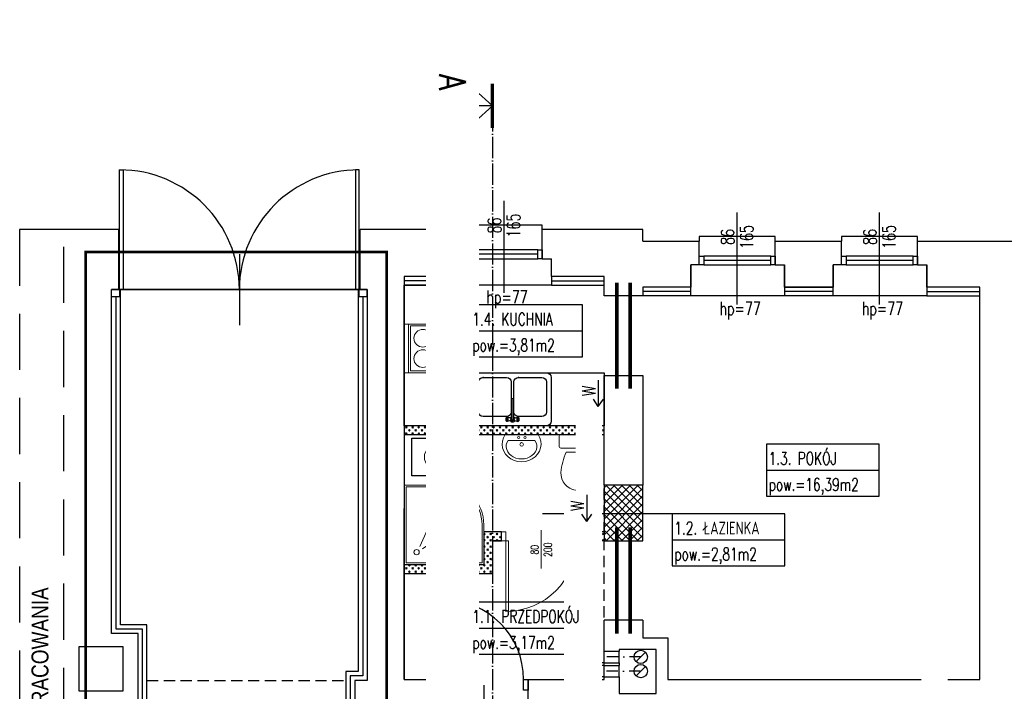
# Model space of a CAD drawing. Header units: inches. Extents: x -23201 to -18535, y -9985 to 4139.
# Tile 10 of 25: x -20432 to -19318, y -4851 to -4091. Entities that reach past the tile are written whole.
import ezdxf
from ezdxf.enums import TextEntityAlignment as Align

# ---------------------------------------------------------------- set-up
doc = ezdxf.new("R2010")
doc.units = ezdxf.units.IN
doc.header["$MEASUREMENT"] = 0
for name, pattern in [('ACAD_ISO02W100', [15, 12, -3]), ('ACAD_ISO04W100', [30, 24, -3, 0, -3]), ('DASHDOT', [25.4, 12.7, -6.35, 0, -6.35]), ('DASHED', [19.05, 12.7, -6.35])]:
    doc.linetypes.add(name, pattern=pattern)
doc.layers.get('0').update_dxf_attribs({"color": 252})
for name, color, linetype in [('01 sciana', 252, 'Continuous'), ('04_stolarka_cienka', 252, 'Continuous'), ('11_opisy_tekst', 252, 'Continuous'), ('___ramka', 252, 'Continuous'), ('__proj_docieplenie', 252, 'BATTING'), ('__proj_ściana', 252, 'Continuous'), ('__wyżej', 252, 'DASHED'), ('__ZAMUROWANIA', 252, 'Continuous'), ('_stolarka', 252, 'Continuous'), ('opisy', 252, 'Continuous'), ('P_kominy', 252, 'Continuous'), ('P_linia przekroju', 252, 'Continuous'), ('P_opis', 252, 'Continuous'), ('wymiary', 252, 'Continuous')]:
    doc.layers.add(name, color=color, linetype=linetype)
for name, color, linetype, lineweight in [('_______PROJ ARANZ', 252, 'Continuous', 20), ('______ściany', 252, 'Continuous', 30), ('P_ściana_projektowana', 252, 'Continuous', 13)]:
    doc.layers.add(name, color=color, linetype=linetype, lineweight=lineweight)
doc.styles.add('OPISY POM_50', font='simplex.shx', dxfattribs={"width": 0.7, "height": 0.13})
doc.styles.get("Standard").update_dxf_attribs({"font": 'arial.ttf'})
doc.linetypes.add('BATTING', pattern='A,0.00254,-2.54,[134,ltypeshp.shx,S=2.54,R=0,X=-2.54,Y=0],-5.08,[134,ltypeshp.shx,S=2.54,R=180,X=2.54,Y=0],-2.54', length=10.16254)
doc.linetypes.add('ZIGZAG', pattern='A,0.00254,-5.08,[131,ltypeshp.shx,S=5.08,R=0,X=-5.08,Y=0],-10.16,[131,ltypeshp.shx,S=5.08,R=180,X=5.08,Y=0],-5.08', length=20.32254)

# ---------------------------------------------------------------- blocks, each defined once
blk = doc.blocks.new('zw$109')
at = {"layer": '_______PROJ ARANZ'}
for points in [[(45, 0), (0, 0), (0, 90), (90, 90), (90, 45)], [(45, 2), (2, 2), (2, 88), (88, 88), (88, 45)], [(17.5, 69.5), (40, 20.3)], [(20.7, 72.3), (65.3, 41.6)], [(20.7, 72.3), (65.3, 41.6)]]:
    blk.add_lwpolyline(points, dxfattribs=at)
blk.add_circle((14, 76), 3, dxfattribs=at)
for radius in [43, 45]:
    blk.add_arc((45, 45), radius, 270, 0, dxfattribs=at)
blk = doc.blocks.new('zw$DA6B')
at = {"layer": '_______PROJ ARANZ'}
blk.add_lwpolyline([(5, 55), (5, 0), (0, 0), (0, 55), (60, 55), (60, 0), (5, 0), (5, 0)], dxfattribs=at)
for points in [[(60, 55), (5, 55), (5, 0), (60, 0)], [(58, 53), (7, 53), (7, 2), (58, 2)]]:
    blk.add_lwpolyline(points, close=True, dxfattribs=at)
for centre in [(21, 39), (44, 39), (21, 16), (44, 16)]:
    blk.add_circle(centre, 10, dxfattribs=at)
blk = doc.blocks.new('Zlew tradycyjny')
at = {"linetype": 'Continuous'}
for p, q in [((789, 577), (50, 577)), ((0, 527), (0, 50)), ((355, 477), (100, 477)), ((352, 522), (350, 517)), ((350, 517), (350, 510)), ((350, 510), (350, 503)), ((350, 503), (350, 497)), ((350, 497), (352, 492)), ((354, 526), (352, 522)), ((352, 492), (354, 488)), ((359, 529), (354, 526)), ((356, 527), (354, 526)), ((354, 488), (356, 487)), ((359, 484), (354, 488)), ((359, 526), (356, 527)), ((356, 487), (359, 488)), ((362, 531), (359, 529)), ((361, 522), (359, 526)), ((359, 488), (361, 492)), ((359, 484), (362, 483)), ((362, 517), (361, 522)), ((361, 492), (362, 497)), ((365, 529), (362, 531)), ((399, 519), (362, 531)), ((363, 510), (362, 517)), ((362, 497), (363, 503)), ((399, 495), (362, 483)), ((362, 483), (365, 484)), ((363, 503), (363, 510)), ((367, 525), (365, 529)), ((365, 484), (367, 488)), ((369, 519), (367, 525)), ((367, 488), (369, 495)), ((370, 511), (369, 519)), ((369, 495), (370, 503)), ((370, 503), (370, 511)), ((405, 515), (403, 510)), ((403, 510), (403, 504)), ((403, 504), (405, 498)), ((406, 515), (404, 510)), ((404, 510), (404, 504)), ((404, 504), (406, 499)), ((409, 520), (405, 515)), ((405, 498), (409, 494)), ((409, 519), (406, 515)), ((406, 499), (409, 495)), ((414, 523), (409, 520)), ((414, 522), (409, 519)), ((409, 495), (412, 493)), ((409, 494), (412, 492)), ((411, 512), (410, 509)), ((410, 509), (410, 505)), ((410, 505), (411, 502)), ((413, 514), (411, 512)), ((411, 502), (412, 501)), ((413, 511), (412, 508)), ((412, 508), (412, 301)), ((416, 516), (413, 514)), ((414, 513), (413, 511)), ((420, 524), (414, 523)), ((420, 523), (414, 522)), ((417, 514), (414, 513)), ((420, 517), (416, 516)), ((420, 515), (417, 514)), ((425, 523), (420, 524)), ((425, 522), (420, 523)), ((423, 516), (420, 517)), ((422, 514), (420, 515)), ((425, 513), (422, 514)), ((426, 514), (423, 516)), ((430, 520), (425, 523)), ((430, 519), (425, 522)), ((426, 511), (425, 513)), ((428, 512), (426, 514)), ((427, 508), (426, 511)), ((427, 301), (427, 508)), ((427, 501), (428, 502)), ((427, 493), (430, 495)), ((427, 492), (430, 494)), ((429, 509), (428, 512)), ((428, 502), (429, 505)), ((429, 505), (429, 509)), ((434, 515), (430, 520)), ((433, 515), (430, 519)), ((430, 495), (433, 499)), ((430, 494), (434, 498)), ((435, 510), (433, 515)), ((433, 499), (435, 504)), ((436, 510), (434, 515)), ((434, 498), (436, 504)), ((435, 504), (435, 510)), ((436, 504), (436, 510)), ((440, 519), (477, 531)), ((440, 495), (477, 483)), ((470, 519), (469, 511)), ((469, 511), (469, 503)), ((469, 503), (470, 495)), ((472, 525), (470, 519)), ((470, 495), (472, 488)), ((474, 529), (472, 525)), ((472, 488), (474, 484)), ((477, 531), (474, 529)), ((474, 484), (477, 483)), ((477, 517), (476, 510)), ((476, 510), (476, 503)), ((476, 503), (477, 497)), ((480, 529), (477, 531)), ((478, 522), (477, 517)), ((477, 497), (478, 492)), ((477, 483), (480, 484)), ((480, 526), (478, 522)), ((478, 492), (480, 488)), ((480, 529), (485, 526)), ((483, 527), (480, 526)), ((480, 488), (483, 487)), ((480, 484), (485, 488)), ((485, 526), (483, 527)), ((483, 487), (485, 488)), ((487, 522), (485, 526)), ((485, 488), (487, 492)), ((739, 477), (485, 477)), ((489, 517), (487, 522)), ((487, 492), (489, 497)), ((489, 510), (489, 517)), ((489, 503), (489, 510)), ((489, 497), (489, 503)), ((839, 50), (839, 527)), ((50, 427), (50, 100)), ((405, 100), (405, 427)), ((435, 427), (435, 100)), ((789, 100), (789, 427)), ((410, 299), (409, 296)), ((409, 296), (409, 292)), ((409, 292), (410, 289)), ((410, 288), (409, 292)), ((412, 301), (410, 299)), ((410, 289), (412, 286)), ((410, 288), (411, 285)), ((411, 285), (413, 282)), ((412, 286), (416, 284)), ((413, 282), (416, 281)), ((416, 284), (420, 283)), ((416, 281), (420, 280)), ((420, 283), (423, 284)), ((420, 280), (423, 281)), ((423, 284), (427, 286)), ((423, 281), (426, 282)), ((426, 282), (428, 285)), ((429, 299), (427, 301)), ((427, 286), (429, 289)), ((428, 285), (429, 288)), ((430, 296), (429, 299)), ((429, 289), (430, 292)), ((429, 288), (430, 292)), ((430, 292), (430, 296)), ((50, 0), (789, 0)), ((100, 50), (355, 50)), ((485, 50), (739, 50))]:
    blk.add_line(p, q, dxfattribs=at)
for centre, radius, start, end in [((50, 527), 50, 90, 180), ((420, 507), 30, 27.9765, 152.0235), ((789, 527), 50, 0, 90), ((100, 427), 50, 90, 180), ((355, 427), 50, 0, 90), ((420, 507), 30, 207.9765, 254.7747), ((420, 507), 30, 285.2253, 332.0235), ((485, 427), 50, 90, 180), ((739, 427), 50, 0, 90), ((50, 50), 50, 180, 270), ((100, 100), 50, 180, 270), ((355, 100), 50, 270, 0), ((485, 100), 50, 180, 270), ((739, 100), 50, 270, 0), ((789, 50), 50, 270, 0)]:
    blk.add_arc(centre, radius, start, end, dxfattribs=at)
for p in [(50, 0), (100, 50), (485, 50)]:
    blk.add_point(p, dxfattribs=at)
blk = doc.blocks.new('A$C4C6A02B3')
at = {"lineweight": 13, "flags": 128}
blk.add_lwpolyline([(18, 42.7), (17.7, 46.4), (16.8, 50), (15.3, 53.3), (13.3, 56.3), (10.8, 58.8), (8, 60.7), (4.9, 62.1), (1.7, 62.8), (-1.7, 62.8), (-4.9, 62.1), (-8, 60.7), (-10.8, 58.8), (-13.3, 56.3), (-15.3, 53.3), (-16.8, 50), (-17.7, 46.4), (-18, 42.7)], dxfattribs=at)
at = {"lineweight": 13}
blk.add_lwpolyline([(-20, 2), (-20, 13.2, -0.414214), (-18, 15.2), (18, 15.2, -0.414214), (20, 13.2), (20, 2, -0.414214), (18, 0), (-18, 0, -0.414214)], format="xyb", close=True, dxfattribs=at)
blk.add_lwpolyline([(-12.2, 19.9), (12.2, 19.9)], dxfattribs=at)
for centre, start, end in [((49.8, 47.8), 184.3091, 204.2311), ((-49.8, 47.8), 335.7689, 355.6909)]:
    blk.add_arc(centre, 67.9, start, end, dxfattribs=at)
blk = doc.blocks.new('A$C401F7FFA')
at = {"lineweight": 13, "flags": 128}
for points in [[(23.5, 0), (25.8, -4.4), (27.2, -9.1), (27.6, -13.9), (27, -18.7), (25.3, -23.4), (22.7, -27.6), (19.3, -31.3), (15.2, -34.4), (10.5, -36.6), (5.4, -38), (0.1, -38.5), (-5.2, -38), (-10.3, -36.6), (-15, -34.4), (-19.2, -31.3), (-22.6, -27.6), (-25.2, -23.4), (-26.8, -18.7), (-27.4, -13.9), (-27.1, -9.1), (-25.7, -4.4), (-23.3, 0)], [(19.2, -8.4), (20.8, -11.4), (21.7, -14.6), (21.8, -17.9), (21.2, -21.2), (19.8, -24.3), (17.7, -27.2), (15, -29.6), (11.8, -31.6), (8.1, -33.1), (4.2, -34.1), (0.2, -34.4), (-3.9, -34.1), (-7.8, -33.1), (-11.4, -31.6), (-14.6, -29.6), (-17.3, -27.2), (-19.4, -24.3), (-20.8, -21.2), (-21.5, -17.9), (-21.3, -14.6), (-20.5, -11.4), (-18.9, -8.4)]]:
    blk.add_lwpolyline(points, dxfattribs=at)
at = {"lineweight": 13}
for points in [[(23.5, 0), (-23.3, 0)], [(19.2, -8.4), (-18.9, -8.4)]]:
    blk.add_lwpolyline(points, dxfattribs=at)
for centre, radius in [((-4.8, -4), 1.56), ((0, -13.9), 2.54), ((4.1, -4), 1.56)]:
    blk.add_circle(centre, radius, dxfattribs=at)
blk = doc.blocks.new('DRZWI NOWE')
at = {"layer": '_______PROJ ARANZ'}
blk.add_line((17759.6, -16978.5), (17759.6, -16935.1), dxfattribs=at)
blk.add_lwpolyline([(17719.6, -16886.4), (17719.6, -16966.4), (17722.6, -16966.4), (17722.6, -16886.5)], dxfattribs=at)
for points in [[(17714.6, -16966.4), (17719.6, -16966.4), (17719.6, -16976.4), (17714.6, -16976.4)], [(17799.6, -16966.4), (17804.6, -16966.4), (17804.6, -16976.4), (17799.6, -16976.4)]]:
    blk.add_lwpolyline(points, close=True, dxfattribs=at)
blk.add_arc((17719.6, -16966.4), 80, 0, 90, dxfattribs=at)

msp = doc.modelspace()

# ---------------------------------------------------------------- hatches: boundary and pattern name
at = {"layer": '__ZAMUROWANIA'}
h = msp.add_hatch(dxfattribs=at)
h.set_pattern_fill('ANSI37', color=256, scale=50, style=0)
h.paths.add_polyline_path([(-19726.7, -4680.6), (-19726.7, -4617.6), (-19770.7, -4617.6), (-19770.7, -4640.6), (-19770.7, -4670.6), (-19770.7, -4680.6)])
at = {"layer": 'wymiary'}
h = msp.add_hatch(dxfattribs=at)
h.set_pattern_fill('CROSS', color=256, scale=5, style=0)
h.set_pattern_definition([(45, (-1.7675, -10), (-3.5355339, 3.5355339), [2.5, -2.5]), (135, (0, -10), (-3.5355339, -3.5355339), [2.5, -2.5])])
h.paths.add_polyline_path([(-19880.7, -4560.6), (-19860.7, -4560.6), (-19770.7, -4560.6), (-19770.7, -4550.6), (-19897, -4550.6), (-19897, -4560.6)])
h.paths.add_polyline_path([(-19996.7, -4560.6), (-19982.8, -4560.6), (-19946.8, -4560.6), (-19918.1, -4560.6), (-19897, -4560.6), (-19897, -4550.6), (-19996.7, -4550.6)])
h = msp.add_hatch(dxfattribs=at)
h.set_pattern_fill('CROSS', color=256, scale=5, style=0)
h.set_pattern_definition([(45, (-1.7675, 0), (-3.5355339, 3.5355339), [2.5, -2.5]), (135, (0, 0), (-3.5355339, -3.5355339), [2.5, -2.5])])
h.paths.add_polyline_path([(-19996.7, -4717.6), (-19896.7, -4717.6), (-19896.7, -4680.6), (-19897, -4670.6), (-19906.7, -4670.6), (-19906.7, -4707.6), (-19996.7, -4707.6)])
h.paths.add_polyline_path([(-19770.7, -4680.6), (-19770.7, -4670.6), (-19796.7, -4670.6), (-19796.7, -4680.6)])
h.paths.add_polyline_path([(-19897, -4680.6), (-19896.7, -4680.6), (-19886.7, -4680.6), (-19886.7, -4670.6), (-19897, -4670.6)])

# ---------------------------------------------------------------- linework, layer by layer
at = {"layer": '01 sciana'}
for p, q in [((-19926.7, -4361.6), (-19926.7, -4328.6)), ((-19840.7, -4361.6), (-19840.7, -4328.6)), ((-19663, -4368.6), (-19663, -4341.6)), ((-19577, -4341.6), (-19502, -4341.6)), ((-19577, -4368.6), (-19577, -4341.6)), ((-19502, -4368.6), (-19502, -4341.6)), ((-19416, -4368.6), (-19416, -4341.6)), ((-19416, -4368.6), (-19416, -4341.6)), ((-19936.3, -4380.6), (-19936.3, -4361.6)), ((-19926.7, -4361.6), (-19936.3, -4361.6)), ((-19840.7, -4361.6), (-19830.3, -4361.6)), ((-19830.3, -4380.6), (-19830.3, -4361.6)), ((-19672.6, -4393.6), (-19672.6, -4368.6)), ((-19663, -4368.6), (-19672.6, -4368.6)), ((-19672.6, -4368.6), (-19672.6, -4393.6)), ((-19577, -4368.6), (-19566.6, -4368.6)), ((-19566.6, -4393.6), (-19566.6, -4368.6)), ((-19566.6, -4368.6), (-19566.6, -4393.6)), ((-19511.6, -4393.6), (-19511.6, -4368.6)), ((-19502, -4368.6), (-19511.6, -4368.6)), ((-19511.6, -4368.6), (-19511.6, -4393.6)), ((-19416, -4368.6), (-19405.6, -4368.6)), ((-19405.6, -4393.6), (-19405.6, -4368.6)), ((-19405.6, -4368.6), (-19405.6, -4393.6)), ((-19566.6, -4393.6), (-19511.6, -4393.6)), ((-19511.6, -4393.6), (-19566.6, -4393.6)), ((-19726.7, -4617.6), (-19770.7, -4617.6)), ((-19996.7, -4837.6), (-19996.7, -4644.2)), ((-19726.7, -4770.6), (-19770.7, -4770.6)), ((-19956.7, -4867.6), (-19956.7, -4837.6)), ((-19856.7, -4867.6), (-19856.7, -4837.6))]:
    msp.add_line(p, q, dxfattribs=at)
for points in [[(-20319.7, -4328.6), (-20381.7, -4328.6)], [(-20327.7, -4404.6), (-20327.7, -4396.6), (-20319.7, -4396.6), (-20319.7, -4328.6)], [(-19926.7, -4328.6), (-20046.7, -4328.6)], [(-20038.7, -4404.6), (-20038.7, -4396.6), (-20046.7, -4396.6), (-20046.7, -4328.6)], [(-19726.7, -4341.6), (-19726.7, -4340.6), (-19726.7, -4328.6), (-19840.7, -4328.6)], [(-19726.7, -4341.6), (-19663, -4341.6)], [(-19577, -4341.6), (-19502, -4341.6)], [(-19416, -4341.6), (-19232.1, -4341.6)], [(-19936.3, -4361.6), (-19936.3, -4381.6), (-19996.7, -4381.6), (-19996.7, -4837.6), (-19956.7, -4837.6)], [(-19770.7, -4403.6), (-19770.7, -4381.6), (-19830.3, -4381.6), (-19830.3, -4361.6)], [(-19672.6, -4393.6), (-19726.7, -4393.6), (-19726.7, -4403.6)], [(-19511.6, -4393.6), (-19566.6, -4393.6)], [(-19345.7, -4837.6), (-19345.7, -4393.6), (-19405.6, -4393.6)], [(-20297.7, -4867.6), (-20297.7, -4785.6), (-20327.7, -4785.6), (-20327.7, -4404.6)], [(-20038.7, -4404.6), (-20038.7, -4838.6), (-20052.7, -4838.6), (-20052.7, -4867.6), (-20038.7, -4867.6), (-20038.7, -4876.6), (-19996.7, -4876.6), (-19996.7, -4867.6), (-19956.7, -4867.6)], [(-19726.7, -4403.6), (-19770.7, -4403.6)], [(-19770.7, -4617.6), (-19770.7, -4493.6)], [(-19770.7, -4493.6), (-19726.7, -4493.6)], [(-19726.7, -4493.6), (-19726.7, -4617.6)], [(-19770.7, -4805.6), (-19770.7, -4770.6)], [(-19726.7, -4770.6), (-19726.7, -4790.6), (-19698.7, -4790.6), (-19698.7, -4837.6), (-19345.7, -4837.6)], [(-19770.7, -4805.6), (-19753.7, -4805.6)], [(-19753.7, -4834.6), (-19753.7, -4853.6), (-19711.7, -4853.6), (-19711.7, -4803.6), (-19753.7, -4803.6), (-19753.7, -4805.6)], [(-19770.7, -4818.6), (-19753.7, -4818.6)], [(-19770.7, -4821.6), (-19770.7, -4818.6)], [(-19770.7, -4821.6), (-19753.7, -4821.6)], [(-19753.7, -4818.6), (-19753.7, -4821.6)], [(-19856.7, -4837.6), (-19770.7, -4837.6)], [(-19770.7, -4837.6), (-19770.7, -4834.6)], [(-19770.7, -4834.6), (-19753.7, -4834.6)]]:
    msp.add_lwpolyline(points, dxfattribs=at)
msp.add_lwpolyline([(-20364.7, -4850.6), (-20314.7, -4850.6), (-20314.7, -4800.6), (-20364.7, -4800.6)], close=True, dxfattribs=at)
at = {"layer": '04_stolarka_cienka'}
for p, q in [((-19883.7, -4400.3), (-19883.7, -4296.2)), ((-19620, -4413.3), (-19620, -4309.2)), ((-19459, -4413.3), (-19459, -4309.2)), ((-19845.7, -4351.6), (-19921.7, -4351.6)), ((-19845.7, -4356.6), (-19921.7, -4356.6)), ((-19921.7, -4361.6), (-19845.7, -4361.6)), ((-19582, -4358.6), (-19658, -4358.6)), ((-19582, -4363.6), (-19658, -4363.6)), ((-19421, -4358.6), (-19497, -4358.6)), ((-19421, -4363.6), (-19497, -4363.6)), ((-19658, -4368.6), (-19582, -4368.6)), ((-19497, -4368.6), (-19421, -4368.6))]:
    msp.add_line(p, q, dxfattribs=at)
for points in [[(-19840.7, -4328.6), (-19840.7, -4323.6), (-19926.7, -4323.6), (-19926.7, -4328.6)], [(-19577, -4341.6), (-19577, -4336.6), (-19663, -4336.6), (-19663, -4341.6)], [(-19416, -4341.6), (-19416, -4336.6), (-19502, -4336.6), (-19502, -4341.6)], [(-19830.3, -4381.6), (-19830.3, -4391.6), (-19936.3, -4391.6), (-19936.3, -4381.6)], [(-19566.6, -4393.6), (-19566.6, -4403.6), (-19672.6, -4403.6), (-19672.6, -4393.6)], [(-19405.6, -4393.6), (-19405.6, -4403.6), (-19511.6, -4403.6), (-19511.6, -4393.6)]]:
    msp.add_lwpolyline(points, dxfattribs=at)
for points in [[(-19926.7, -4351.6), (-19921.7, -4351.6), (-19921.7, -4361.6), (-19926.7, -4361.6)], [(-19845.7, -4351.6), (-19840.7, -4351.6), (-19840.7, -4361.6), (-19845.7, -4361.6)], [(-19663, -4358.6), (-19658, -4358.6), (-19658, -4368.6), (-19663, -4368.6)], [(-19582, -4358.6), (-19577, -4358.6), (-19577, -4368.6), (-19582, -4368.6)], [(-19502, -4358.6), (-19497, -4358.6), (-19497, -4368.6), (-19502, -4368.6)], [(-19421, -4358.6), (-19416, -4358.6), (-19416, -4368.6), (-19421, -4368.6)], [(-20327.7, -4396.6), (-20318.7, -4396.6), (-20318.7, -4404.6), (-20327.7, -4404.6)], [(-20047.7, -4396.6), (-20038.7, -4396.6), (-20038.7, -4404.6), (-20047.7, -4404.6)]]:
    msp.add_lwpolyline(points, close=True, dxfattribs=at)
at = {"layer": '__proj_docieplenie', "linetype": 'Continuous'}
for points in [[(-19830.3, -4381.6), (-19830.3, -4391.6), (-19770.7, -4391.6)], [(-20327.7, -5478.6), (-20317.7, -5478.6), (-20317.7, -5099.6), (-20317.7, -5099.6), (-20297.7, -5099.6), (-20287.7, -5099.6), (-20287.7, -5007.6), (-20287.7, -4997.6), (-20317.7, -4997.6), (-20317.7, -4997.6), (-20317.7, -4877.6), (-20317.7, -4877.6), (-20297.7, -4877.6), (-20287.7, -4877.6), (-20287.7, -4785.6), (-20287.7, -4775.6), (-20317.7, -4775.6), (-20317.7, -4775.6), (-20317.7, -4396.6), (-20327.7, -4396.6)], [(-20038.7, -4396.6), (-20048.7, -4396.6), (-20048.7, -4828.6), (-20048.7, -4828.6), (-20052.7, -4828.6), (-20062.7, -4828.6), (-20062.7, -4867.6), (-20062.7, -4876.6), (-20038.7, -4876.6), (-20038.7, -4867.6)], [(-19405.6, -4393.6), (-19405.6, -4403.6), (-19345.7, -4403.6)], [(-19672.6, -4403.6), (-19726.7, -4403.6)], [(-19511.6, -4403.6), (-19566.6, -4403.6)], [(-19897, -4680.6), (-19896.7, -4680.6), (-19896.7, -4680.6)]]:
    msp.add_lwpolyline(points, dxfattribs=at)
at = {"layer": '__proj_docieplenie', "linetype": 'ZIGZAG'}
for points in [[(-19830.3, -4386.6), (-19770.7, -4386.6)], [(-19672.6, -4398.6), (-19726.7, -4398.6)], [(-19511.6, -4398.6), (-19566.6, -4398.6)], [(-19405.6, -4398.6), (-19345.7, -4398.6)], [(-20322.7, -5478.6), (-20322.7, -5478.6), (-20322.7, -5094.6), (-20297.7, -5094.6), (-20292.7, -5094.6), (-20292.7, -5007.6), (-20292.7, -5002.6), (-20322.7, -5002.6), (-20322.7, -4872.6), (-20297.7, -4872.6), (-20292.7, -4872.6), (-20292.7, -4785.6), (-20292.7, -4780.6), (-20322.7, -4780.6), (-20322.7, -4404.6), (-20322.7, -4404.6)], [(-20043.7, -4404.6), (-20043.7, -4404.6), (-20043.7, -4833.6), (-20052.7, -4833.6), (-20057.7, -4833.6), (-20057.7, -4867.6), (-20057.7, -4871.6), (-20038.7, -4871.6), (-20038.7, -4871.6)]]:
    msp.add_lwpolyline(points, dxfattribs=at)
at = {"layer": '__proj_ściana', "linetype": 'ACAD_ISO02W100', "const_width": 4}
for points in [[(-19756.2, -4508.6), (-19756.2, -4388.6), (-19756.2, -4388.6)], [(-19741.2, -4508.6), (-19741.2, -4388.6), (-19741.2, -4388.6)], [(-19756.2, -4785.6), (-19756.2, -4665.6), (-19756.2, -4665.6)], [(-19741.2, -4785.6), (-19741.2, -4665.6), (-19741.2, -4665.6)]]:
    msp.add_lwpolyline(points, dxfattribs=at)
at = {"layer": '__proj_ściana'}
for points in [[(-19734.5, -4817.4), (-19723.9, -4806.8)], [(-19734.5, -4833.4), (-19723.9, -4822.8)]]:
    msp.add_lwpolyline(points, dxfattribs=at)
for centre in [(-19729.2, -4812.1), (-19729.2, -4828.1)]:
    msp.add_circle(centre, 7.5, dxfattribs=at)
at = {"layer": '__wyżej'}
msp.add_line((-20287.7, -4838.6), (-20062.7, -4838.6), dxfattribs=at)
at = {"layer": '__wyżej', "ltscale": 5}
msp.add_lwpolyline([(-20381.7, -4328.6), (-20431.7, -4328.6), (-20431.7, -5554.6), (-20381.7, -5554.6), (-20381.7, -4328.6)], dxfattribs=at)
at = {"layer": '__ZAMUROWANIA'}
msp.add_lwpolyline([(-19770.7, -4680.6), (-19726.7, -4680.6), (-19726.7, -4617.6), (-19770.7, -4617.6)], close=True, dxfattribs=at)
for points in [[(-19896.7, -4680.6), (-19886.7, -4680.6), (-19886.7, -4670.6)], [(-19770.7, -4670.6), (-19796.7, -4670.6)], [(-19796.7, -4680.6), (-19796.7, -4670.6)], [(-19886.7, -4680.6), (-19896.7, -4680.6), (-19896.7, -4717.6)], [(-19770.7, -4680.6), (-19796.7, -4680.6)]]:
    msp.add_lwpolyline(points, dxfattribs=at)
at = {"layer": '_stolarka'}
for p, q in [((-20183.2, -4356.6), (-20183.2, -4436.6)), ((-20047.7, -4396.6), (-20318.7, -4396.6)), ((-20318.7, -4396.6), (-20047.7, -4396.6)), ((-19951.7, -4837.6), (-19951.7, -4747.6)), ((-19948.7, -4837.6), (-19948.7, -4747.6)), ((-19906.7, -4843.9), (-19906.7, -4880.5))]:
    msp.add_line(p, q, dxfattribs=at)
for points in [[(-20318.7, -4396.6), (-20318.7, -4261.1), (-20314.7, -4261.1), (-20314.7, -4396.6)], [(-20047.7, -4396.6), (-20047.7, -4261.1), (-20051.7, -4261.1), (-20051.7, -4396.6)]]:
    msp.add_lwpolyline(points, close=True, dxfattribs=at)
at = {"layer": '_stolarka', "flags": 128}
for points in [[(-19951.7, -4849.6), (-19956.7, -4849.6), (-19956.7, -4837.6), (-19951.7, -4837.6), (-19951.7, -4849.6)], [(-19856.7, -4849.6), (-19861.7, -4849.6), (-19861.7, -4837.6), (-19856.7, -4837.6), (-19856.7, -4849.6)]]:
    msp.add_lwpolyline(points, dxfattribs=at)
at = {"layer": '_stolarka'}
for centre, radius, start, end in [((-20318.7, -4396.6), 135.5, 0, 90), ((-20047.7, -4396.6), 135.5, 90, 180), ((-19951.7, -4837.6), 90, 0, 90)]:
    msp.add_arc(centre, radius, start, end, dxfattribs=at)
at = {"layer": 'opisy'}
for p, q in [((-19586.9, -4600.8), (-19459.7, -4600.8)), ((-19693.6, -4679.6), (-19566.4, -4679.6))]:
    msp.add_line(p, q, dxfattribs=at)
for points in [[(-19586.9, -4630.3), (-19459.7, -4630.3), (-19459.7, -4571.4), (-19586.9, -4571.4)], [(-19693.6, -4709), (-19566.4, -4709), (-19566.4, -4650.1), (-19693.6, -4650.1)]]:
    msp.add_lwpolyline(points, close=True, dxfattribs=at)
msp.add_lwpolyline([(-19566.4, -4650.1), (-19840.5, -4650.1)], dxfattribs=at)
at = {"layer": 'P_kominy', "linetype": 'DASHDOT'}
for points in [[(-19729.2, -4812.1), (-19777.2, -4812.1), (-19777.2, -4812.1), (-19777.2, -4528.8)], [(-19729.7, -4828.1), (-19790.2, -4828.1), (-19790.2, -4828.1), (-19790.2, -4658.8)]]:
    msp.add_lwpolyline(points, dxfattribs=at)
at = {"layer": 'P_kominy', "linetype": 'DASHED'}
for points in [[(-19770.7, -4818.6), (-19783.7, -4818.6), (-19783.7, -4550.6)], [(-19770.7, -4805.6), (-19770.7, -4805.6), (-19770.7, -4550.6)], [(-19770.7, -4834.6), (-19783.7, -4834.6), (-19796.7, -4834.6), (-19796.7, -4680.6)], [(-19770.7, -4821.6), (-19783.7, -4821.6), (-19783.7, -4680.6)]]:
    msp.add_lwpolyline(points, dxfattribs=at)
at = {"layer": 'P_kominy'}
for points in [[(-19770.7, -4818.6), (-19770.7, -4805.6)], [(-19753.7, -4818.6), (-19753.7, -4805.6)], [(-19770.7, -4834.6), (-19770.7, -4821.6)], [(-19753.7, -4834.6), (-19753.7, -4821.6)]]:
    msp.add_lwpolyline(points, dxfattribs=at)
at = {"layer": 'P_linia przekroju', "linetype": 'ACAD_ISO04W100'}
msp.add_line((-19897, -4163.6), (-19897, -5882.7), dxfattribs=at)
at = {"layer": 'P_linia przekroju'}
for q in [(-19916.7, -4170.4), (-19957, -4188.6), (-19916.7, -4206.8)]:
    msp.add_line((-19897, -4188.6), q, dxfattribs=at)
at = {"layer": 'P_linia przekroju', "const_width": 4}
msp.add_lwpolyline([(-19897, -4163.6), (-19897, -4213.6)], dxfattribs=at)
at = {"layer": 'P_ściana_projektowana', "linetype": 'ACAD_ISO02W100', "ltscale": 3, "const_width": 3}
msp.add_lwpolyline([(-20357, -4354), (-20016.5, -4354), (-20016.5, -5529.6), (-20357, -5529.6)], close=True, dxfattribs=at)

# ---------------------------------------------------------------- block references
at = {"layer": '__proj_ściana', "xscale": -0.7987199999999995, "yscale": 0.7987199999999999, "zscale": 0.7987199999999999}
msp.add_blockref('A$C401F7FFA', (-19863.9, -4560.6), dxfattribs=at)
at = {"layer": '__proj_ściana', "xscale": -1, "rotation": 180}
msp.add_blockref('A$C4C6A02B3', (-19801.5, -4560.6), dxfattribs=at)

# ---------------------------------------------------------------- texts
at = {"layer": '11_opisy_tekst', "style": 'OPISY POM_50', "width": 0.7}
for s, p in [('86', (-19894.6, -4324)), ('165', (-19873.1, -4324)), ('86', (-19630.9, -4337)), ('165', (-19609.4, -4337)), ('86', (-19469.9, -4337)), ('165', (-19448.4, -4337))]:
    msp.add_text(s, height=15, rotation=90, dxfattribs=at).set_placement(p, align=Align.MIDDLE_CENTER)
for p in [(-19880.4, -4404.9), (-19616.8, -4417.9), (-19455.8, -4417.9)]:
    msp.add_text('hp=77', height=15, dxfattribs=at).set_placement(p, align=Align.MIDDLE_CENTER)
for s, p in [('1.3. POKÓJ', (-19584.5, -4594.7)), ('pow.=16,39m2', (-19584.5, -4624.2)), ('1.2. ŁAZIENKA', (-19691.2, -4673.5)), ('pow.=2,81m2', (-19691.2, -4702.9))]:
    msp.add_text(s, height=14.4, dxfattribs=at).set_placement(p)
at = {"layer": '___ramka', "lineweight": -3, "width": 0.8}
msp.add_text('BUDYNEK POZA ZAKRESEM OPRACOWANIA', height=19.2, rotation=90, dxfattribs=at).set_placement((-20399.1, -5194.7))

# ---------------------------------------------------------------- next in the draw order: texts
at = {"layer": '11_opisy_tekst', "insert": (-19841.7, -4690.8), "char_height": 9, "width": 21.333, "attachment_point": 5, "rotation": 90, "style": 'OPISY POM_50', "bg_fill": 2}
msp.add_mtext('80\\P200', dxfattribs=at)
at = {"layer": 'P_opis', "linetype": 'Continuous', "extrusion": (0, 0, -1), "insert": (-19927.2, -4171.3), "char_height": 30, "width": 1995.038, "attachment_point": 1, "text_direction": (0, 1, 0), "line_spacing_factor": 0.8, "bg_fill": 2}
msp.add_mtext('{\\Fsimplex.shx|c0;\\W0.8;A}', dxfattribs=at)
at = {"layer": 'P_opis', "linetype": 'Continuous', "insert": (-19389.4, -5126.5), "char_height": 15, "width": 665.013, "attachment_point": 7, "rotation": 90, "bg_fill": 2}
msp.add_mtext('{\\Fsimplex.shx|c0;\\W0.8;W}', dxfattribs=at)

# ---------------------------------------------------------------- next in the draw order: block references
at = {"layer": '______ściany', "xscale": -1, "rotation": 180.0000000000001}
msp.add_blockref('DRZWI NOWE', (-37601.3, -21647), dxfattribs=at)

# ---------------------------------------------------------------- next in the draw order: texts
at = {"layer": 'P_opis', "linetype": 'Continuous', "insert": (-19927.2, -3775), "char_height": 30, "width": 1995.038, "attachment_point": 1, "rotation": 270, "line_spacing_factor": 0.8, "bg_fill": 2}
msp.add_mtext('{\\Fsimplex.shx|c0;\\W0.8;A}', dxfattribs=at)

# ---------------------------------------------------------------- next in the draw order: linework, layer by layer
at = {"layer": '_______PROJ ARANZ'}
msp.add_circle((-19959.7, -4586), 14.2, dxfattribs=at)
at = {"layer": '__proj_docieplenie', "linetype": 'Continuous'}
msp.add_lwpolyline([(-19936.3, -4381.6), (-19936.3, -4391.6), (-19996.7, -4391.6)], dxfattribs=at)
at = {"layer": '__proj_docieplenie', "linetype": 'ZIGZAG'}
msp.add_lwpolyline([(-19936.3, -4386.6), (-19996.7, -4386.6)], dxfattribs=at)
at = {"layer": '__proj_docieplenie', "linetype": 'Continuous'}
msp.add_lwpolyline([(-19988.2, -4564.7), (-19931.2, -4564.7), (-19931.2, -4607.4), (-19988.2, -4607.4)], close=True, dxfattribs=at)
at = {"layer": '__proj_ściana'}
msp.add_lwpolyline([(-19996.7, -4391.6), (-19936.7, -4391.6), (-19936.7, -4490.6), (-19936.7, -4490.6), (-19770.7, -4490.6), (-19770.7, -4550.6), (-19996.7, -4550.6), (-19996.7, -4391.6), (-19936.7, -4391.6)], dxfattribs=at)
at = {"layer": '__ZAMUROWANIA'}
for points in [[(-19996.7, -4560.6), (-19770.7, -4560.6), (-19770.7, -4550.6), (-19996.7, -4550.6), (-19996.7, -4560.6)], [(-19886.7, -4670.6), (-19906.7, -4670.6), (-19906.7, -4707.6)], [(-19996.7, -4707.6), (-19906.7, -4707.6)], [(-19996.7, -4717.6), (-19996.7, -4717.6), (-19896.7, -4717.6)]]:
    msp.add_lwpolyline(points, dxfattribs=at)
at = {"layer": 'opisy'}
for p, q in [((-19922.1, -4443.3), (-19794.9, -4443.3)), ((-19922.1, -4779.6), (-19794.9, -4779.6))]:
    msp.add_line(p, q, dxfattribs=at)
for points in [[(-19922.1, -4472.7), (-19794.9, -4472.7), (-19794.9, -4413.9), (-19922.1, -4413.9)], [(-19922.1, -4809), (-19794.9, -4809), (-19794.9, -4750.2), (-19922.1, -4750.2)]]:
    msp.add_lwpolyline(points, close=True, dxfattribs=at)

# ---------------------------------------------------------------- next in the draw order: block references
at = {"layer": '__proj_ściana', "rotation": 359.9999999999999}
msp.add_blockref('zw$DA6B', (-19996.7, -4490.6), dxfattribs=at)
at = {"layer": '__proj_ściana', "xscale": -0.1040177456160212, "yscale": 0.1040177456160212, "zscale": 104.0177456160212, "rotation": 179.9999999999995}
msp.add_blockref('Zlew tradycyjny', (-19917.9, -4490.6), dxfattribs=at)
at = {"layer": '__proj_ściana', "xscale": -1, "rotation": 179.9999999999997}
msp.add_blockref('zw$109', (-19996.7, -4617.6), dxfattribs=at)

# ---------------------------------------------------------------- next in the draw order: texts
at = {"layer": '11_opisy_tekst', "style": 'OPISY POM_50', "width": 0.7}
for s, p in [('1.4. KUCHNIA', (-19919.7, -4437.2)), ('pow.=3,81m2', (-19919.7, -4466.6)), ('1.1. PRZEDPOKÓJ', (-19919.7, -4773.5)), ('pow.=3,17m2', (-19919.7, -4803))]:
    msp.add_text(s, height=14.4, dxfattribs=at).set_placement(p)

# ---------------------------------------------------------------- next in the draw order: texts
at = {"layer": 'P_opis', "linetype": 'Continuous', "extrusion": (0, 0, -1), "insert": (-19927.2, -6271.3), "char_height": 30, "width": 1995.038, "attachment_point": 1, "text_direction": (0, 1, 0), "line_spacing_factor": 0.8, "bg_fill": 2}
msp.add_mtext('{\\Fsimplex.shx|c0;\\W0.8;A}', dxfattribs=at)
at = {"layer": 'P_opis', "linetype": 'Continuous', "extrusion": (0, 0, -1), "insert": (-19780.4, -4504.8), "char_height": 15, "width": 665.013, "attachment_point": 7, "text_direction": (0, -1, 0), "bg_fill": 2}
msp.add_mtext('{\\Fsimplex.shx|c0;\\W0.8;W}', dxfattribs=at)

# ---------------------------------------------------------------- next in the draw order: linework, layer by layer
at = {"layer": 'P_opis', "linetype": 'Continuous'}
for points in [[(-19777.2, -4498.8), (-19777.2, -4528.8)], [(-19777.2, -4528.8), (-19782.8, -4520.6)], [(-19777.2, -4528.8), (-19771.5, -4520.6)]]:
    msp.add_lwpolyline(points, dxfattribs=at)

# ---------------------------------------------------------------- next in the draw order: texts
at = {"layer": 'P_opis', "linetype": 'Continuous', "extrusion": (0, 0, -1), "insert": (-19793.4, -4634.8), "char_height": 15, "width": 665.013, "attachment_point": 7, "text_direction": (0, -1, 0), "bg_fill": 2}
msp.add_mtext('{\\Fsimplex.shx|c0;\\W0.8;W}', dxfattribs=at)

# ---------------------------------------------------------------- next in the draw order: linework, layer by layer
at = {"layer": 'P_opis', "linetype": 'Continuous'}
for points in [[(-19790.2, -4628.8), (-19790.2, -4658.8)], [(-19790.2, -4658.8), (-19795.8, -4650.6)], [(-19790.2, -4658.8), (-19784.5, -4650.6)]]:
    msp.add_lwpolyline(points, dxfattribs=at)

doc.saveas('drawing.dxf')
